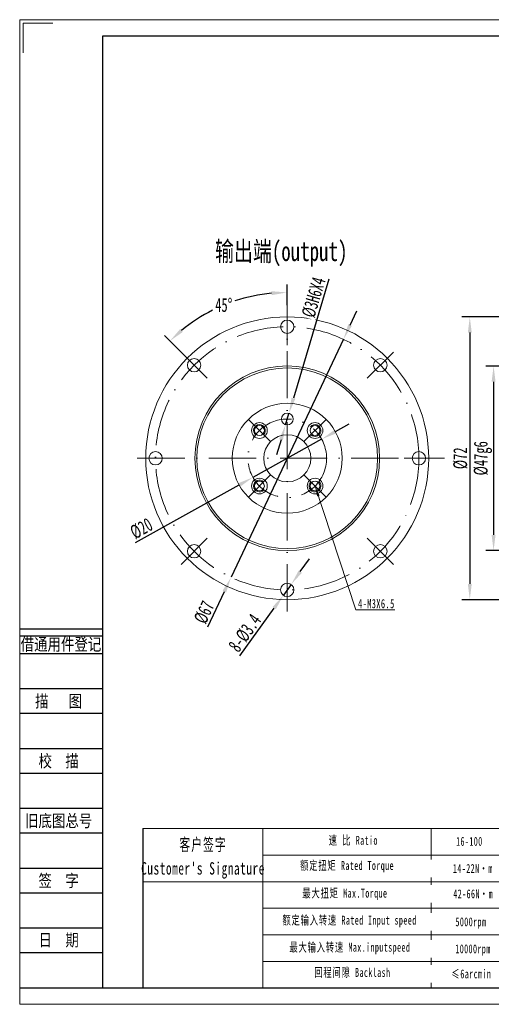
# Model space of a CAD drawing. Header units: millimetres. Extents: x 1398 to 1753, y 1052 to 1303.
# Tile 1 of 4: x 1398 to 1518, y 1052 to 1303. Entities that reach past the tile are written whole.
import ezdxf
from ezdxf.enums import TextEntityAlignment as Align

# ---------------------------------------------------------------- set-up
doc = ezdxf.new("R2010")
doc.units = ezdxf.units.MM
doc.header["$PDSIZE"] = -5
doc.linetypes.add('ACAD_ISO10W100', pattern=[18, 12, -3, 0, -3])
doc.layers.get('0').update_dxf_attribs({"lineweight": 18})
doc.layers.get('Defpoints').update_dxf_attribs({"lineweight": 18})
for name, color, linetype in [('2细线层', 4, 'Continuous'), ('6文字层', 3, 'Continuous'), ('7标注层', 4, 'Continuous')]:
    doc.layers.add(name, color=color, linetype=linetype)
for name, color, linetype, lineweight in [('SLD-0', 7, 'Continuous', 18), ('中心线层', 7, 'ACAD_ISO10W100', 20), ('图框_外框线', 7, 'Continuous', 18), ('尺寸线层', 3, 'Continuous', 18), ('细实线层', 7, 'Continuous', 18)]:
    doc.layers.add(name, color=color, linetype=linetype, lineweight=lineweight)
doc.styles.add('PC_TEXTSTYLE', font='ISOCP.SHX', dxfattribs={"width": 0.707, "bigfont": 'GBCBIG.SHX'})
doc.styles.add('宋体', font='txt', dxfattribs={"width": 0.8})
doc.styles.add('标准', font='txt', dxfattribs={"width": 0.667})
doc.dimstyles.new('标准', dxfattribs={"dimtxt": 3.5, "dimasz": 4, "dimexe": 2, "dimexo": 0, "dimtad": 1, "dimdsep": 46, "dimtxsty": '标准', "dimblk": '_CAXARROW', "dimcen": 0, "dimdle": 6, "dimazin": 2, "dimtfac": 0.707107, "dimtdec": 3, "dimtmove": 2, "dimatfit": 3, "dimfxl": 1, "dimfrac": 2, "dimtolj": 1, "dimarcsym": 1})

# ---------------------------------------------------------------- blocks, each defined once
blk = doc.blocks.new('_CAXARROW')
blk.add_hatch(color=0).paths.add_polyline_path([(0, 0), (-1, 0.125), (-1, -0.125)], flags=0)
blk = doc.blocks.new('*D12')
at = {"layer": 'Defpoints', "color": 0}
for p in [(1480.75, 1221.78), (1452.17, 1161.18)]:
    blk.add_point(p, dxfattribs=at)
at = {"layer": '尺寸线层', "color": 0, "lineweight": -2}
for p, q in [((1482.45, 1225.4), (1484.16, 1229.02)), ((1480.75, 1221.78), (1452.17, 1161.18)), ((1446.22, 1148.56), (1450.47, 1157.56))]:
    blk.add_line(p, q, dxfattribs=at)
at = {"layer": '尺寸线层', "color": 0, "lineweight": -2, "xscale": 4, "yscale": 4, "zscale": 4}
for p, rotation in [((1480.75, 1221.78), 244.7546880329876), ((1452.17, 1161.18), 64.75468803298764)]:
    blk.add_blockref('_CAXARROW', p, dxfattribs=dict(at, rotation=rotation))
at = {"layer": '尺寸线层', "color": 0, "insert": (1445.34, 1152.26), "char_height": 3.5, "attachment_point": 5, "rotation": 64.7547, "style": '标准', "bg_fill": 3, "box_fill_scale": 1.1, "bg_fill_color": 257, "bg_fill_transparency": 0}
blk.add_mtext('\\A1;%%C67', dxfattribs=at)
blk = doc.blocks.new('*D13')
at = {"layer": 'Defpoints', "color": 0}
for p in [(1467.45, 1159.36), (1465.47, 1156.6)]:
    blk.add_point(p, dxfattribs=at)
at = {"layer": '尺寸线层', "color": 0, "lineweight": -2}
for p, q in [((1469.78, 1162.62), (1472.1, 1165.87)), ((1467.45, 1159.36), (1465.47, 1156.6)), ((1454.41, 1141.14), (1463.14, 1153.35))]:
    blk.add_line(p, q, dxfattribs=at)
at = {"layer": '尺寸线层', "color": 0, "lineweight": -2, "xscale": 4, "yscale": 4, "zscale": 4}
for p, rotation in [((1467.45, 1159.36), 234.4224965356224), ((1465.47, 1156.6), 54.42249653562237)]:
    blk.add_blockref('_CAXARROW', p, dxfattribs=dict(at, rotation=rotation))
at = {"layer": '尺寸线层', "color": 0, "insert": (1455.68, 1147), "char_height": 3.5, "attachment_point": 5, "rotation": 54.4225, "style": '标准', "bg_fill": 3, "box_fill_scale": 1.1, "bg_fill_color": 257, "bg_fill_transparency": 0}
blk.add_mtext('\\A1;8-%%C3.4', dxfattribs=at)
blk = doc.blocks.new('*D14')
at = {"layer": 'Defpoints', "color": 0}
for p in [(1475.2, 1196.33), (1457.72, 1186.63)]:
    blk.add_point(p, dxfattribs=at)
at = {"layer": '尺寸线层', "color": 0, "lineweight": -2}
for p, q in [((1478.7, 1198.28), (1482.2, 1200.22)), ((1475.2, 1196.33), (1457.72, 1186.63)), ((1427.88, 1170.07), (1454.22, 1184.69))]:
    blk.add_line(p, q, dxfattribs=at)
at = {"layer": '尺寸线层', "color": 0, "lineweight": -2, "xscale": 4, "yscale": 4, "zscale": 4}
for p, rotation in [((1475.2, 1196.33), 209.0366089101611), ((1457.72, 1186.63), 29.03660891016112)]:
    blk.add_blockref('_CAXARROW', p, dxfattribs=dict(at, rotation=rotation))
at = {"layer": '尺寸线层', "color": 0, "insert": (1429.35, 1173.6), "char_height": 3.5, "attachment_point": 5, "rotation": 29.0366, "style": '标准', "bg_fill": 3, "box_fill_scale": 1.1, "bg_fill_color": 257, "bg_fill_transparency": 0}
blk.add_mtext('\\A1;%%C20', dxfattribs=at)
blk = doc.blocks.new('*X7')
at = {"layer": '尺寸线层', "linetype": 'Continuous'}
blk.add_hatch(color=0, dxfattribs=at).paths.add_polyline_path([(-15.6, 31.53), (-14.45, 29.1), (-15.08, 28.89)], flags=0)
at = {"layer": '尺寸线层', "color": 0, "linetype": 'Continuous'}
blk.add_line((-15.6, 31.53), (-5.22, 0), dxfattribs=at)
at = {"layer": '尺寸线层', "color": 0}
blk.add_line((-5.22, 0), (4.73, 0), dxfattribs=at)
at = {"layer": '尺寸线层', "color": 0, "insert": (0, 1.57), "char_height": 2.3333, "width": 18.9299, "attachment_point": 5, "line_spacing_factor": 1.15057, "style": '标准'}
blk.add_mtext('\\T1.1;4-M3X6.5', dxfattribs=at)
blk = doc.blocks.new('*D15')
at = {"layer": 'Defpoints', "color": 0}
for p in [(1466.89, 1202.92), (1466.03, 1200.04)]:
    blk.add_point(p, dxfattribs=at)
at = {"layer": '尺寸线层', "color": 0, "lineweight": -2}
for p, q in [((1477.05, 1237.08), (1468.03, 1206.75)), ((1466.03, 1200.04), (1466.89, 1202.92)), ((1464.89, 1196.21), (1463.75, 1192.38))]:
    blk.add_line(p, q, dxfattribs=at)
at = {"layer": '尺寸线层', "color": 0, "lineweight": -2, "xscale": 4, "yscale": 4, "zscale": 4}
for p, rotation in [((1466.89, 1202.92), 253.4248038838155), ((1466.03, 1200.04), 73.42480388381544)]:
    blk.add_blockref('_CAXARROW', p, dxfattribs=dict(at, rotation=rotation))
at = {"layer": '尺寸线层', "color": 0, "insert": (1473.2, 1232.46), "char_height": 3.5, "attachment_point": 5, "rotation": 73.4248, "style": '标准', "bg_fill": 3, "box_fill_scale": 1.1, "bg_fill_color": 257, "bg_fill_transparency": 0}
blk.add_mtext('%%C3H6X4', dxfattribs=at)
blk = doc.blocks.new('*D16')
at = {"layer": 'Defpoints', "color": 0}
for p in [(1466.46, 1230.48), (1439.45, 1218.49), (1446.09, 1211.85), (1466.46, 1152.48)]:
    blk.add_point(p, dxfattribs=at)
at = {"layer": '尺寸线层', "color": 0, "lineweight": -2}
for p, q in [((1466.46, 1230.48), (1466.46, 1235.71)), ((1439.45, 1218.49), (1435.19, 1222.75))]:
    blk.add_line(p, q, dxfattribs=at)
for start, end in [(95.4297, 108.3834), (116.7432, 129.5703)]:
    blk.add_arc((1466.46, 1191.48), 42.22, start, end, dxfattribs=at)
at = {"layer": '尺寸线层', "color": 0, "lineweight": -2, "xscale": 4, "yscale": 4, "zscale": 4}
for p, rotation in [((1466.46, 1233.71), 2.714871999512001), ((1436.6, 1221.34), 222.2851280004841)]:
    blk.add_blockref('_CAXARROW', p, dxfattribs=dict(at, rotation=rotation))
at = {"layer": '尺寸线层', "color": 0, "insert": (1450.3, 1230.49), "char_height": 3.5, "attachment_point": 5, "style": '标准', "bg_fill": 3, "box_fill_scale": 1.1, "bg_fill_color": 257, "bg_fill_transparency": 0}
blk.add_mtext('\\A1;45%%d', dxfattribs=at)
at = {"layer": 'Defpoints', "color": 0}
blk.add_point((1450.3, 1230.49), dxfattribs=at)
blk = doc.blocks.new('*D33')
at = {"layer": 'Defpoints', "color": 0}
for p in [(1561.58, 1214.98), (1518.96, 1167.98), (1561.58, 1167.98)]:
    blk.add_point(p, dxfattribs=at)
at = {"layer": '尺寸线层', "color": 0, "lineweight": -2}
for p, q in [((1561.58, 1214.98), (1516.96, 1214.98)), ((1518.96, 1210.98), (1518.96, 1171.98)), ((1561.58, 1167.98), (1516.96, 1167.98))]:
    blk.add_line(p, q, dxfattribs=at)
at = {"layer": '尺寸线层', "color": 0, "lineweight": -2, "xscale": 4, "yscale": 4, "zscale": 4}
for p, rotation in [((1518.96, 1214.98), 90), ((1518.96, 1167.98), 270)]:
    blk.add_blockref('_CAXARROW', p, dxfattribs=dict(at, rotation=rotation))
at = {"layer": '尺寸线层', "color": 0, "insert": (1516.25, 1191.48), "char_height": 3.5, "attachment_point": 5, "rotation": 90, "style": '标准', "bg_fill": 3, "box_fill_scale": 1.1, "bg_fill_color": 257, "bg_fill_transparency": 0}
blk.add_mtext('%%C47g6', dxfattribs=at)
blk = doc.blocks.new('*D42')
at = {"layer": 'Defpoints', "color": 0}
for p in [(1568.58, 1227.48), (1512.91, 1155.48), (1568.58, 1155.48)]:
    blk.add_point(p, dxfattribs=at)
at = {"layer": '尺寸线层', "color": 0, "lineweight": -2}
for p, q in [((1568.58, 1227.48), (1510.91, 1227.48)), ((1512.91, 1223.48), (1512.91, 1159.48)), ((1568.58, 1155.48), (1510.91, 1155.48))]:
    blk.add_line(p, q, dxfattribs=at)
at = {"layer": '尺寸线层', "color": 0, "lineweight": -2, "xscale": 4, "yscale": 4, "zscale": 4}
for p, rotation in [((1512.91, 1227.48), 90), ((1512.91, 1155.48), 270)]:
    blk.add_blockref('_CAXARROW', p, dxfattribs=dict(at, rotation=rotation))
at = {"layer": '尺寸线层', "color": 0, "insert": (1510.54, 1191.48), "char_height": 3.5, "attachment_point": 5, "rotation": 90, "style": '标准', "bg_fill": 3, "box_fill_scale": 1.1, "bg_fill_color": 257, "bg_fill_transparency": 0}
blk.add_mtext('\\A1;%%C72', dxfattribs=at)

msp = doc.modelspace()

# ---------------------------------------------------------------- linework, layer by layer
for p, q in [((1460.271, 1097.187), (1460.271, 1056.661)), ((1503.048, 1097.187), (1503.048, 1056.661))]:
    msp.add_line(p, q)
at = {"layer": '2细线层'}
for p, q in [((1398.506, 1148.072), (1419.486, 1148.072)), ((1398.506, 1146.28), (1419.486, 1146.28)), ((1398.506, 1141.799), (1419.486, 1141.799)), ((1398.506, 1132.838), (1419.486, 1132.838)), ((1398.506, 1126.565), (1419.486, 1126.565)), ((1398.506, 1117.604), (1419.486, 1117.604)), ((1398.506, 1111.331), (1419.486, 1111.331)), ((1398.506, 1102.37), (1419.486, 1102.37)), ((1398.506, 1096.097), (1419.486, 1096.097)), ((1398.506, 1087.136), (1419.486, 1087.136)), ((1398.506, 1080.863), (1419.486, 1080.863)), ((1398.506, 1071.902), (1419.486, 1071.902)), ((1398.506, 1065.629), (1419.486, 1065.629)), ((1398.506, 1056.668), (1419.486, 1056.668))]:
    msp.add_line(p, q, dxfattribs=at)
at = {"layer": '7标注层', "color": 0}
msp.add_line((1429.701, 1097.187), (1429.701, 1056.668), dxfattribs=at)
at = {"layer": '中心线层'}
for p, q in [((1466.459, 1152.481), (1466.459, 1230.481)), ((1466.459, 1220.281), (1466.459, 1229.681)), ((1446.094, 1211.846), (1439.447, 1218.493)), ((1486.824, 1211.846), (1493.47, 1218.493)), ((1462.216, 1195.724), (1456.559, 1201.381)), ((1470.701, 1195.724), (1476.358, 1201.381)), ((1437.659, 1191.481), (1428.259, 1191.481)), ((1428.437, 1191.481), (1506.437, 1191.481)), ((1496.237, 1191.481), (1505.637, 1191.481)), ((1462.216, 1187.239), (1456.559, 1181.582)), ((1470.701, 1187.239), (1476.358, 1181.582)), ((1446.094, 1171.117), (1439.447, 1164.47)), ((1486.824, 1171.117), (1493.47, 1164.47)), ((1466.459, 1162.681), (1466.459, 1153.281))]:
    msp.add_line(p, q, dxfattribs=at)
for radius in [33.5, 10]:
    msp.add_circle((1466.459, 1191.481), radius, dxfattribs=at)
at = {"layer": '图框_外框线'}
msp.add_line((1429.701, 1097.187), (1748.706, 1097.187), dxfattribs=at)
at = {"layer": '图框_外框线', "color": 3}
msp.add_lwpolyline([(1399.226, 1294.719), (1399.226, 1302.317), (1406.823, 1302.317)], dxfattribs=at)
at = {"layer": '细实线层'}
for centre, radius in [((1466.459, 1191.481), 36), ((1466.459, 1224.981), 1.7), ((1490.147, 1215.169), 1.7), ((1466.459, 1191.481), 23.5), ((1466.459, 1191.481), 23), ((1466.459, 1191.481), 14), ((1466.459, 1201.481), 1.5), ((1459.388, 1198.552), 2), ((1459.388, 1198.552), 1.25), ((1473.53, 1198.552), 2), ((1473.53, 1198.552), 1.25), ((1466.459, 1191.481), 6), ((1499.959, 1191.481), 1.7), ((1459.388, 1184.41), 2), ((1473.53, 1184.41), 2), ((1459.388, 1184.41), 1.25), ((1473.53, 1184.41), 1.25), ((1490.147, 1167.793), 1.7)]:
    msp.add_circle(centre, radius, dxfattribs=at)
for centre, start, end in [((1459.388, 1198.552), 315, 229.30122), ((1473.53, 1198.552), 225, 139.30122), ((1459.388, 1184.41), 45, 319.30122), ((1473.53, 1184.41), 135, 49.30122)]:
    msp.add_arc(centre, 1.5, start, end, dxfattribs=at)

# ---------------------------------------------------------------- texts
at = {"layer": '6文字层', "color": 3, "style": '宋体', "width": 0.8}
for s, p in [('借通用件登记', (1408.882, 1144.158)), ('描   图', (1408.284, 1129.702)), ('校  描', (1408.284, 1114.468)), ('旧底图总号', (1408.284, 1099.234)), ('签  字', (1408.284, 1083.999)), ('日  期', (1408.29, 1068.855))]:
    msp.add_text(s, height=3.1364, dxfattribs=at).set_placement(p, align=Align.MIDDLE)
at = {"layer": '7标注层', "color": 0, "insert": (1448.074, 1246.705), "char_height": 5, "width": 57.28332, "attachment_point": 1, "style": 'PC_TEXTSTYLE'}
msp.add_mtext('{\\fSimHei|b0|i0|c134|p2;输出端(output)}', dxfattribs=at)
at = {"layer": 'SLD-0', "color": 1, "attachment_point": 2, "line_spacing_factor": 1.15057, "style": '标准'}
for s, insert, char_height, width in [('\\T1.1;速 比 Ratio', (1483.263, 1095.328), 2.25357, 18.4137), ("\\T1.1;客户签字\\PCustomer's Signature", (1445.039, 1094.686), 3.15499, 39.24846), ('\\pxqc;{\\T1.1;16-100}', (1512.797, 1095.068), 2.25357, 9.5817), ('\\T1.1;额定扭矩 Rated Torque', (1481.679, 1088.918), 2.25357, 34.22482), ('\\T1.1;最大扭矩 Max.Torque', (1481.124, 1081.873), 2.25357, 29.37947), ('\\T1.1;额定输入转速 Rated Input speed', (1482.312, 1074.988), 2.25357, 50.29094), ('{\\T1.1;回程间隙 Backlash}', (1483.025, 1061.691), 2.25357, 67.36575)]:
    msp.add_mtext(s, dxfattribs=dict(at, insert=insert, char_height=char_height, width=width))

# ---------------------------------------------------------------- dimensions: what is measured, and where the dimension line sits
at = {"layer": '尺寸线层'}
dim = msp.add_linear_dim(base=(1518.956, 1167.981), p1=(1561.578, 1214.981), p2=(1561.578, 1167.981), angle=270, text='%%C47g6', dimstyle='标准', override={"dimpost": '%%C<>', "dimsah": 1, "dimtfill": 1, "dimtolj": 0, "dimtzin": 0}, dxfattribs=at)
dim.commit()
dim.dimension.update_dxf_attribs({"geometry": '*D33', "text_midpoint": (1516.248, 1191.481)})

# ---------------------------------------------------------------- next in the draw order: dimensions: what is measured, and where the dimension line sits
dim = msp.add_diameter_dim_2p(p1=(1480.746, 1221.782), p2=(1452.171, 1161.181), dimstyle='标准', override={"dimpost": '%%C<>', "dimsah": 1, "dimtmove": 1, "dimtfill": 1, "dimtzin": 0}, dxfattribs=at)
dim.commit()
dim.dimension.update_dxf_attribs({"geometry": '*D12', "text_midpoint": (1447.489, 1151.25), "dimtype": 163})
dim = msp.add_linear_dim(base=(1512.913, 1155.481), p1=(1568.578, 1227.481), p2=(1568.578, 1155.481), angle=270, dimstyle='标准', override={"dimpost": '%%C<>', "dimsah": 1, "dimtfac": 1, "dimtfill": 1, "dimtzin": 0}, dxfattribs=at)
dim.commit()
dim.dimension.update_dxf_attribs({"geometry": '*D42', "text_midpoint": (1510.538, 1191.481)})

# ---------------------------------------------------------------- next in the draw order: dimensions: what is measured, and where the dimension line sits
for p1, p2, override, picture, middle in [((1475.202, 1196.335), (1457.716, 1186.628), {"dimpost": '%%C<>', "dimsah": 1, "dimtmove": 1, "dimtfill": 1, "dimtzin": 0}, '*D14', (1430.5, 1171.519)), ((1467.448, 1159.364), (1465.47, 1156.599), {"dimpost": '8-%%C<>', "dimsah": 1, "dimtfac": 1, "dimtmove": 1, "dimtfill": 1, "dimtzin": 0}, '*D13', (1457.614, 1145.617))]:
    dim = msp.add_diameter_dim_2p(p1=p1, p2=p2, dimstyle='标准', override=override, dxfattribs=at)
    dim.commit()
    dim.dimension.update_dxf_attribs({"geometry": picture, "text_midpoint": middle, "dimtype": 163})

# ---------------------------------------------------------------- next in the draw order: block references
msp.add_blockref('*X7', (1489.13, 1152.883), dxfattribs=at)

# ---------------------------------------------------------------- next in the draw order: dimensions: what is measured, and where the dimension line sits
dim = msp.add_diameter_dim_2p(p1=(1466.031, 1200.044), p2=(1466.887, 1202.919), text='%%C3H6X4', dimstyle='标准', override={"dimpost": '%%C<>X4', "dimsah": 1, "dimtmove": 1, "dimtfill": 1, "dimtolj": 0, "dimtzin": 0}, dxfattribs=at)
dim.commit()
dim.dimension.update_dxf_attribs({"geometry": '*D15', "text_midpoint": (1475.478, 1231.784), "dimtype": 163})

# ---------------------------------------------------------------- next in the draw order: dimensions: what is measured, and where the dimension line sits
dim = msp.add_angular_dim_2l(base=(1450.3, 1230.492), line1=((1446.094, 1211.846), (1439.447, 1218.493)), line2=((1466.459, 1152.481), (1466.459, 1230.481)), dimstyle='标准', override={"dimtad": 0, "dimtih": 1, "dimtoh": 1, "dimsah": 1, "dimtfill": 1, "dimtzin": 0}, dxfattribs=at)
dim.commit()
dim.dimension.update_dxf_attribs({"geometry": '*D16', "text_midpoint": (1450.3, 1230.492)})

# ---------------------------------------------------------------- next in the draw order: linework, layer by layer
at = {"layer": '图框_外框线', "color": 3}
msp.add_lwpolyline([(1398.382, 1052.447), (1752.927, 1052.447), (1752.927, 1303.161), (1398.382, 1303.161)], close=True, dxfattribs=at)
at = {"layer": '图框_外框线', "color": 3, "lineweight": 25}
msp.add_lwpolyline([(1419.486, 1056.668), (1748.706, 1056.668), (1748.706, 1298.94), (1419.486, 1298.94)], close=True, dxfattribs=at)
at = {"layer": '细实线层'}
for centre in [(1442.771, 1215.169), (1432.959, 1191.481), (1442.771, 1167.793), (1466.459, 1157.981)]:
    msp.add_circle(centre, 1.7, dxfattribs=at)

# ---------------------------------------------------------------- next in the draw order: texts
at = {"layer": 'SLD-0', "color": 1, "char_height": 2.25357, "width": 70.27813, "attachment_point": 2, "line_spacing_factor": 1.15057, "style": '标准', "bg_fill": 2}
for s, insert in [('{\\T1.1;14-22N·m}', (1513.691, 1088.178)), ('{\\T1.1;42-66N·m}', (1513.771, 1081.705)), ('{\\T1.1;5000rpm}', (1513.187, 1074.578)), ('\\T1.1;≤6arcmin ', (1513.312, 1061.318))]:
    msp.add_mtext(s, dxfattribs=dict(at, insert=insert))

# ---------------------------------------------------------------- next in the draw order: linework, layer by layer
at = {"layer": '图框_外框线'}
for p, q in [((1460.271, 1090.427), (1639.559, 1090.427)), ((1429.701, 1083.666), (1748.706, 1083.666)), ((1460.271, 1076.905), (1748.706, 1076.905)), ((1460.271, 1070.145), (1748.706, 1070.145)), ((1460.271, 1063.384), (1748.706, 1063.384))]:
    msp.add_line(p, q, dxfattribs=at)

# ---------------------------------------------------------------- next in the draw order: texts
at = {"layer": 'SLD-0', "color": 1, "insert": (1482.391, 1068.102), "char_height": 2.25357, "width": 38.81514, "attachment_point": 2, "line_spacing_factor": 1.15057, "style": '标准'}
msp.add_mtext('\\T1.1;最大输入转速 Max.inputspeed ', dxfattribs=at)

# ---------------------------------------------------------------- next in the draw order: texts
at = {"layer": 'SLD-0', "color": 1, "insert": (1513.724, 1067.697), "char_height": 2.25357, "width": 70.27813, "attachment_point": 2, "line_spacing_factor": 1.15057, "style": '标准', "bg_fill": 2}
msp.add_mtext('\\T1.1;10000rpm', dxfattribs=at)

doc.saveas('drawing.dxf')
